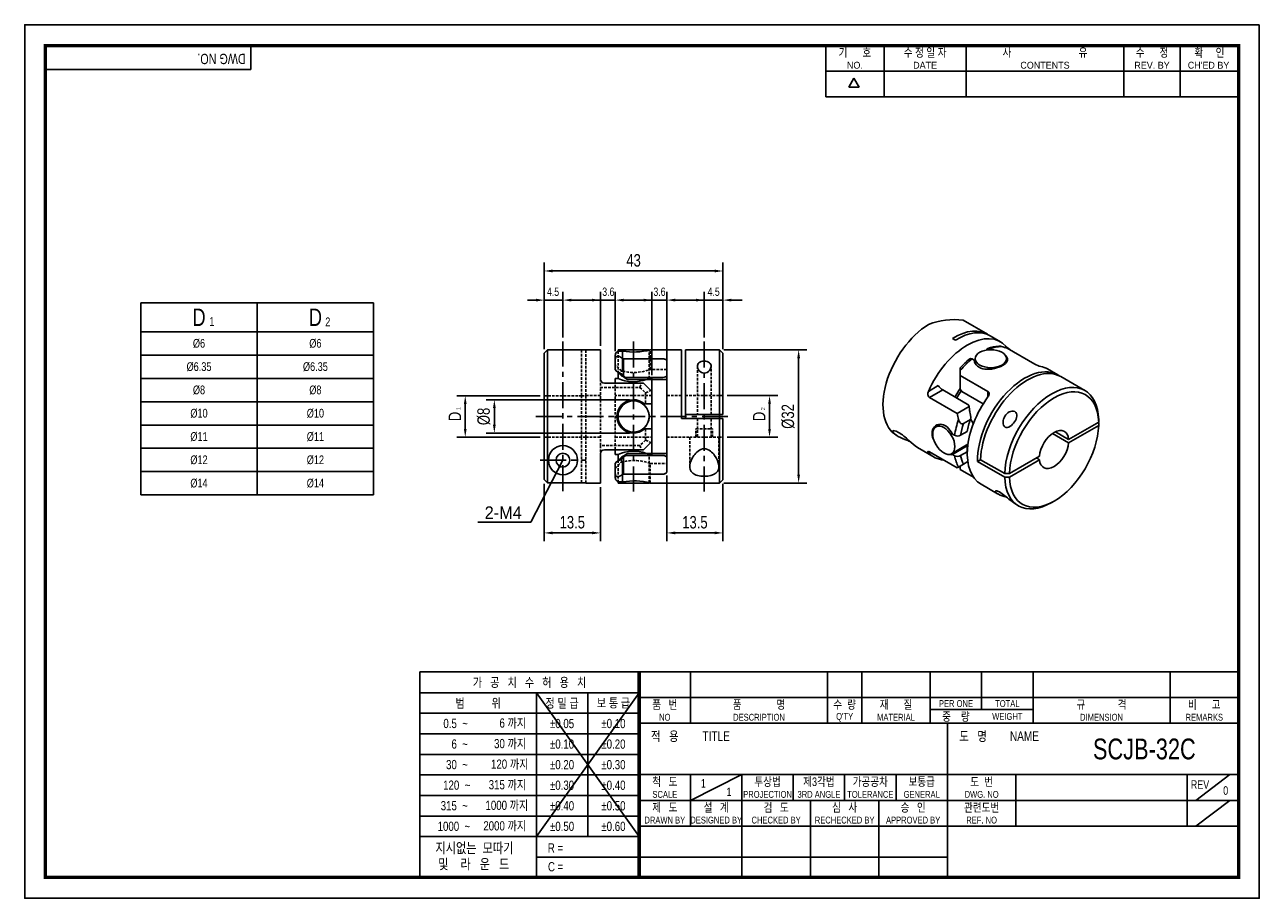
# Model space of a CAD drawing. Header units: millimetres. Extents: x 0 to 297, y 0 to 210.
import ezdxf
from ezdxf.enums import TextEntityAlignment as Align

# ---------------------------------------------------------------- set-up
doc = ezdxf.new("R2010")
doc.units = ezdxf.units.MM
doc.header["$LTSCALE"] = 5
for name, pattern in [('CENTER', [2, 1.25, -0.25, 0.25, -0.25]), ('CENTER2', [1.125, 0.75, -0.125, 0.125, -0.125]), ('DASHED', [0.75, 0.5, -0.25]), ('HIDDEN', [0.375, 0.25, -0.125]), ('HIDDEN2', [0.1875, 0.125, -0.0625]), ('PHANTOM2', [1.25, 0.625, -0.125, 0.125, -0.125, 0.125, -0.125])]:
    doc.linetypes.add(name, pattern=pattern)
doc.layers.get('0').update_dxf_attribs({"linetype": 'CONTINUOUS'})
doc.layers.get('Defpoints').update_dxf_attribs({"linetype": 'CONTINUOUS'})
for name, color, linetype in [('BM', 2, 'CONTINUOUS'), ('C', 1, 'CENTER2'), ('CT', 1, 'CENTER'), ('D', 7, 'CONTINUOUS'), ('DIM', 7, 'CONTINUOUS'), ('H', 3, 'HIDDEN'), ('HD', 4, 'DASHED'), ('P', 4, 'PHANTOM2')]:
    doc.layers.add(name, color=color, linetype=linetype)
doc.styles.get("Standard").update_dxf_attribs({"font": 'Gulim.ttf', "width": 0.8, "height": 3})
doc.dimstyles.new('LIM', dxfattribs={"dimtxt": 2, "dimasz": 2, "dimexe": 2, "dimexo": 1, "dimgap": 1, "dimtad": 1, "dimdec": 3, "dimzin": 9, "dimdsep": 46, "dimtxsty": 'Standard', "dimcen": 3, "dimclrd": 1, "dimclre": 1, "dimadec": 0, "dimazin": 0, "dimtfac": 1, "dimtdec": 3, "dimtmove": 0, "dimatfit": 3, "dimfxl": 0, "dimtolj": 1, "dimtzin": 0, "dimarcsym": 0})

# ---------------------------------------------------------------- blocks, each defined once
blk = doc.blocks.new('*D164')
at = {"layer": 'Defpoints', "color": 0}
for p in [(146.48, 119.83), (112.98, 111.83), (146.48, 111.83)]:
    blk.add_point(p, dxfattribs=at)
at = {"layer": 'DIM', "color": 1, "lineweight": -2}
for p, q in [((145.48, 119.83), (110.98, 119.83)), ((112.98, 117.83), (112.98, 113.83)), ((145.48, 111.83), (110.98, 111.83))]:
    blk.add_line(p, q, dxfattribs=at)
at = {"layer": 'DIM', "color": 1}
for points in [[(112.65, 117.83), (113.31, 117.83), (112.98, 119.83)], [(112.65, 113.83), (113.31, 113.83), (112.98, 111.83)]]:
    blk.add_solid(points, dxfattribs=at)
at = {"layer": 'DIM', "color": 0, "insert": (110.44, 115.83), "char_height": 3, "attachment_point": 5, "rotation": 90}
blk.add_mtext('\\A1;%%C8', dxfattribs=at)
blk = doc.blocks.new('*D165')
at = {"layer": 'Defpoints', "color": 0}
for p in [(167.98, 150.8), (124.98, 131.02), (167.98, 131.03)]:
    blk.add_point(p, dxfattribs=at)
at = {"layer": 'DIM', "color": 1, "lineweight": -2}
for p, q in [((124.98, 132.02), (124.98, 152.8)), ((167.98, 132.03), (167.98, 152.8)), ((126.98, 150.8), (165.98, 150.8))]:
    blk.add_line(p, q, dxfattribs=at)
at = {"layer": 'DIM', "color": 1}
for points in [[(126.98, 151.13), (126.98, 150.46), (124.98, 150.8)], [(165.98, 151.13), (165.98, 150.46), (167.98, 150.8)]]:
    blk.add_solid(points, dxfattribs=at)
at = {"layer": 'DIM', "color": 0, "insert": (146.48, 153.34), "char_height": 3, "attachment_point": 5}
blk.add_mtext('\\A1;43', dxfattribs=at)
blk = doc.blocks.new('*D166')
at = {"layer": 'Defpoints', "color": 0}
for p in [(124.98, 100.63), (138.48, 99.83), (138.48, 87.83)]:
    blk.add_point(p, dxfattribs=at)
at = {"layer": 'DIM', "color": 1, "lineweight": -2}
for p, q in [((124.98, 99.63), (124.98, 85.83)), ((138.48, 98.83), (138.48, 85.83)), ((126.98, 87.83), (136.48, 87.83))]:
    blk.add_line(p, q, dxfattribs=at)
at = {"layer": 'DIM', "color": 1}
for points in [[(126.98, 88.17), (126.98, 87.5), (124.98, 87.83)], [(136.48, 88.17), (136.48, 87.5), (138.48, 87.83)]]:
    blk.add_solid(points, dxfattribs=at)
at = {"layer": 'DIM', "color": 0, "insert": (131.73, 90.38), "char_height": 3, "attachment_point": 5}
blk.add_mtext('\\A1;13.5', dxfattribs=at)
blk = doc.blocks.new('*D167')
at = {"layer": 'Defpoints', "color": 0}
for p in [(124.98, 120.8), (105.98, 110.85), (124.98, 110.85)]:
    blk.add_point(p, dxfattribs=at)
at = {"layer": 'DIM', "color": 1, "lineweight": -2}
for p, q in [((123.98, 120.8), (103.98, 120.8)), ((105.98, 118.8), (105.98, 112.85)), ((123.98, 110.85), (103.98, 110.85))]:
    blk.add_line(p, q, dxfattribs=at)
at = {"layer": 'DIM', "color": 1}
for points in [[(105.65, 118.8), (106.31, 118.8), (105.98, 120.8)], [(105.65, 112.85), (106.31, 112.85), (105.98, 110.85)]]:
    blk.add_solid(points, dxfattribs=at)
at = {"layer": 'DIM', "color": 0, "insert": (103.48, 115.83), "char_height": 3, "attachment_point": 5, "rotation": 90}
blk.add_mtext('\\A1;D', dxfattribs=at)
blk = doc.blocks.new('*D168')
at = {"layer": 'Defpoints', "color": 0}
for p in [(154.48, 102.6), (167.98, 100.63), (167.98, 87.83)]:
    blk.add_point(p, dxfattribs=at)
at = {"layer": 'DIM', "color": 1, "lineweight": -2}
for p, q in [((154.48, 101.6), (154.48, 85.83)), ((167.98, 99.63), (167.98, 85.83)), ((156.48, 87.83), (165.98, 87.83))]:
    blk.add_line(p, q, dxfattribs=at)
at = {"layer": 'DIM', "color": 1}
for points in [[(156.48, 88.17), (156.48, 87.5), (154.48, 87.83)], [(165.98, 88.17), (165.98, 87.5), (167.98, 87.83)]]:
    blk.add_solid(points, dxfattribs=at)
at = {"layer": 'DIM', "color": 0, "insert": (161.23, 90.38), "char_height": 3, "attachment_point": 5}
blk.add_mtext('\\A1;13.5', dxfattribs=at)
blk = doc.blocks.new('*D169')
at = {"layer": 'Defpoints', "color": 0}
for p in [(167.18, 131.83), (167.18, 99.83), (186.18, 99.83)]:
    blk.add_point(p, dxfattribs=at)
at = {"layer": 'DIM', "color": 1, "lineweight": -2}
for p, q in [((168.18, 131.83), (188.18, 131.83)), ((186.18, 129.83), (186.18, 101.83)), ((168.18, 99.83), (188.18, 99.83))]:
    blk.add_line(p, q, dxfattribs=at)
at = {"layer": 'DIM', "color": 1}
for points in [[(185.85, 129.83), (186.51, 129.83), (186.18, 131.83)], [(185.85, 101.83), (186.51, 101.83), (186.18, 99.83)]]:
    blk.add_solid(points, dxfattribs=at)
at = {"layer": 'DIM', "color": 0, "insert": (183.64, 115.83), "char_height": 3, "attachment_point": 5, "rotation": 90}
blk.add_mtext('\\A1;%%C32', dxfattribs=at)
blk = doc.blocks.new('*D170')
at = {"layer": 'Defpoints', "color": 0}
for p in [(167.98, 120.83), (167.98, 110.83), (179.18, 110.83)]:
    blk.add_point(p, dxfattribs=at)
at = {"layer": 'DIM', "color": 1, "lineweight": -2}
for p, q in [((168.98, 120.83), (181.18, 120.83)), ((179.18, 118.83), (179.18, 112.83)), ((168.98, 110.83), (181.18, 110.83))]:
    blk.add_line(p, q, dxfattribs=at)
at = {"layer": 'DIM', "color": 1}
for points in [[(178.85, 118.83), (179.51, 118.83), (179.18, 120.83)], [(178.85, 112.83), (179.51, 112.83), (179.18, 110.83)]]:
    blk.add_solid(points, dxfattribs=at)
at = {"layer": 'DIM', "color": 0, "insert": (176.68, 115.83), "char_height": 3, "attachment_point": 5, "rotation": 90}
blk.add_mtext('\\A1;D', dxfattribs=at)

msp = doc.modelspace()

# ---------------------------------------------------------------- linework, layer by layer
for p, q in [((54.437, 199.2323), (54.437, 205)), ((192.7139, 192.6407), (192.7139, 205)), ((206.7211, 192.6407), (206.7211, 205)), ((226.4959, 192.6407), (226.4959, 205)), ((264.3976, 192.6407), (264.3976, 205)), ((277.9928, 192.6407), (277.9928, 205)), ((54.437, 199.2323), (5, 199.2323)), ((192.7139, 198.8204), (291.588, 198.8204)), ((198.2565, 194.9765), (199.4924, 197.1172)), ((200.7283, 194.9765), (199.4924, 197.1172)), ((200.7283, 194.9765), (198.2565, 194.9765)), ((192.7139, 192.6407), (291.588, 192.6407)), ((27.9321, 143.1728), (27.9321, 96.9728)), ((27.9321, 143.1728), (83.9321, 143.1728)), ((83.9321, 143.1728), (83.9321, 96.9728)), ((27.9321, 96.9728), (83.9321, 96.9728)), ((95.0758, 54.437), (95.0758, 5)), ((147.8086, 54.437), (95.0758, 54.437)), ((292, 54.437), (147.8086, 54.437)), ((147.8086, 54.437), (147.8086, 5)), ((160.1679, 54.437), (160.1679, 42.0778)), ((193.1259, 54.437), (193.1259, 42.0778)), ((201.3654, 54.437), (201.3654, 42.0778)), ((217.8444, 54.437), (217.8444, 42.0778)), ((230.2037, 54.437), (230.2037, 45.3736)), ((242.563, 54.437), (242.563, 42.0778)), ((275.521, 54.437), (275.521, 42.0778)), ((147.8086, 49.4295), (95.0758, 49.4295)), ((147.8086, 49.4295), (123.0901, 14.8235)), ((123.0901, 49.4295), (147.8086, 14.8235)), ((123.0901, 49.4295), (123.0901, 5)), ((135.4493, 49.4295), (135.4493, 14.8235)), ((147.8086, 48.2574), (292, 48.2574)), ((217.8444, 45.3736), (242.563, 45.3736)), ((147.8086, 44.4858), (95.0758, 44.4858)), ((147.8086, 42.0778), (292, 42.0778)), ((221.9642, 5), (221.9642, 42.0778)), ((147.8086, 39.5421), (95.0758, 39.5421)), ((147.8086, 34.5984), (95.0758, 34.5984)), ((147.8086, 29.7185), (292, 29.7185)), ((160.1679, 23.5389), (172.5271, 29.7185)), ((160.1679, 29.7185), (160.1679, 17.3593)), ((172.5271, 29.7185), (172.5271, 5)), ((184.8864, 29.7185), (184.8864, 23.5389)), ((197.2457, 29.7185), (197.2457, 23.5389)), ((209.6049, 29.7185), (209.6049, 23.5389)), ((238.4432, 29.7185), (238.4432, 17.3593)), ((279.6407, 29.7185), (279.6407, 17.3593)), ((281.7006, 23.5389), (289.9401, 29.7185)), ((147.8086, 29.6547), (95.0758, 29.6547)), ((147.8086, 24.711), (95.0758, 24.711)), ((147.8086, 23.5389), (221.9642, 23.5389)), ((189.0061, 23.5389), (189.0061, 5)), ((205.4852, 23.5389), (205.4852, 5)), ((221.9642, 23.5389), (292, 23.5389)), ((281.7006, 17.3593), (289.9401, 23.5389)), ((147.8086, 19.7673), (95.0758, 19.7673)), ((147.8086, 17.3593), (292, 17.3593)), ((147.8086, 14.8235), (95.0758, 14.8235)), ((147.8086, 9.8798), (123.0901, 9.8798)), ((147.8086, 9.8798), (221.9642, 9.8798))]:
    msp.add_line(p, q)
at = {"color": 4}
for p, q in [((55.9321, 143.1728), (55.9321, 96.9728)), ((27.9321, 136.1728), (83.9321, 136.1728))]:
    msp.add_line(p, q, dxfattribs=at)
at = {"color": 1}
for p, q in [((27.9321, 130.5728), (83.9321, 130.5728)), ((27.9321, 124.9728), (83.9321, 124.9728)), ((27.9321, 119.3728), (83.9321, 119.3728)), ((27.9321, 113.7728), (83.9321, 113.7728)), ((27.9321, 108.1728), (83.9321, 108.1728)), ((27.9321, 102.5728), (83.9321, 102.5728))]:
    msp.add_line(p, q, dxfattribs=at)
msp.add_lwpolyline([(297, 210), (0, 210), (0, 0), (297, 0)], close=True)
msp.add_lwpolyline([(292, 205, 0.8, 0.8, 0), (5, 205, 0.8, 0.8, 0), (5, 5, 0.8, 0.8, 0), (292, 5, 0.8, 0.8, 0)], format="xyseb", close=True)
at = {"const_width": 0.824}
msp.add_lwpolyline([(147.8086, 5), (147.8086, 54.437)], dxfattribs=at)
at = {"layer": 'BM', "linetype": 'Continuous'}
for p, q in [((231.5758, 135.6094), (225.7775, 138.957)), ((223.9293, 134.1982), (223.2222, 134.6064)), ((234.7577, 133.7723), (232.2829, 135.2011)), ((124.9797, 131.0185), (125.7797, 131.8189)), ((124.9797, 100.635), (124.9797, 131.0185)), ((133.9797, 131.8268), (125.7797, 131.8268)), ((125.7855, 131.8189), (125.7797, 131.8268)), ((125.7797, 131.8189), (125.7797, 99.8346)), ((125.7855, 131.8189), (125.7797, 131.8189)), ((133.9797, 131.8268), (133.9797, 131.8189)), ((134.9797, 131.8189), (133.9797, 131.8189)), ((138.4797, 131.8268), (134.9797, 131.8268)), ((134.9797, 131.8189), (134.9797, 131.8268)), ((138.4797, 124.8268), (138.4797, 131.8268)), ((142.7297, 131.8268), (150.2297, 131.8268)), ((142.7297, 131.8268), (142.7297, 131.4784)), ((143.0797, 131.543), (143.8339, 131.543)), ((150.2297, 131.7662), (150.2297, 131.8268)), ((157.9797, 131.8268), (150.4741, 131.8268)), ((157.9797, 131.8268), (157.9797, 115.3268)), ((167.1797, 131.8268), (158.9797, 131.8268)), ((158.9797, 116.3268), (158.9797, 131.8268)), ((167.1797, 116.3268), (167.1797, 131.8268)), ((167.9797, 131.0268), (167.1797, 131.8268)), ((167.9797, 131.0268), (167.9797, 116.3268)), ((232.5071, 131.8782), (232.1318, 132.0949)), ((235.698, 132.426), (236.1119, 132.6649)), ((236.3744, 132.2094), (243.0212, 128.3718)), ((142.0797, 129.5745), (142.0797, 130.5237)), ((142.0797, 127.1489), (142.0797, 129.5745)), ((153.4797, 129.6832), (144.0797, 129.6832)), ((144.0797, 129.6832), (144.0797, 125.6336)), ((154.4797, 129.0555), (154.4797, 102.598)), ((227.8891, 129.6454), (228.4224, 129.3375)), ((228.6646, 129.7138), (228.6646, 128.5939)), ((236.1646, 128.8572), (236.1646, 129.7138)), ((142.0797, 127.1489), (142.3292, 126.7265)), ((142.0797, 123.8268), (142.0797, 124.9768)), ((142.732, 124.9768), (142.0797, 124.9768)), ((142.3292, 126.7265), (143.5797, 125.5961)), ((142.7297, 126.3645), (142.7297, 124.9758)), ((144.0797, 125.6336), (144.5592, 125.2076)), ((144.5592, 125.2076), (153.4797, 125.2076)), ((144.5592, 125.2076), (144.9747, 124.7192)), ((225.0607, 126.9275), (225.0607, 127.5214)), ((225.0607, 126.9275), (225.0607, 125.6774)), ((231.7075, 121.8399), (225.0607, 125.6774)), ((225.0607, 125.6774), (225.0607, 122.3709)), ((248.5463, 125.8114), (246.0715, 127.2403)), ((255.0517, 122.0555), (249.2534, 125.4032)), ((148.8797, 123.8268), (139.4797, 123.8268)), ((154.4797, 124.7192), (144.9747, 124.7192)), ((149.8797, 122.8268), (148.8797, 123.8268)), ((149.8797, 122.8268), (150.8797, 121.8268)), ((150.8797, 121.8348), (150.8797, 124.7287)), ((150.8797, 121.8268), (150.8797, 118.8268)), ((217.4036, 121.8637), (219.781, 123.2363)), ((220.8316, 122.2099), (217.6669, 120.3827)), ((227.1393, 118.5681), (220.8316, 122.2099)), ((225.0607, 122.3709), (225.3998, 121.8273)), ((225.3998, 121.8273), (230.5826, 118.835)), ((231.7075, 120.5109), (231.7075, 121.8399)), ((149.1254, 118.8268), (149.8797, 118.8268)), ((150.8797, 118.8268), (149.8797, 118.8268)), ((150.8797, 112.8268), (150.8797, 118.8268)), ((206.4638, 119.2218), (206.4638, 118.5686)), ((224.3137, 116.5452), (217.6669, 120.3827)), ((158.9797, 116.3268), (167.1797, 116.3268)), ((158.9797, 116.3268), (158.9797, 115.3268)), ((167.9797, 116.3268), (167.1797, 116.3268)), ((224.3137, 116.5452), (227.1772, 118.1984)), ((227.1772, 118.1984), (227.1393, 118.5681)), ((227.1602, 118.3849), (227.1393, 118.5681)), ((227.2593, 117.6456), (227.1613, 118.385)), ((227.5572, 116.1366), (227.6422, 115.6083)), ((157.9797, 115.3268), (167.1797, 115.3268)), ((167.1797, 115.3268), (167.1797, 99.8268)), ((167.1797, 115.3268), (167.9797, 115.3268)), ((167.9797, 100.6268), (167.9797, 115.3268)), ((220.1957, 113.9254), (219.2259, 113.3655)), ((227.5199, 115.1303), (225.8048, 114.1401)), ((227.5199, 115.1303), (227.6422, 115.6083)), ((258.3596, 114.4828), (251.1352, 110.3118)), ((258.3596, 113.6663), (251.1352, 109.4953)), ((258.0338, 114.2947), (258.3558, 114.322)), ((258.3558, 114.322), (258.3599, 114.3197)), ((258.3596, 114.4828), (258.3599, 115.1362)), ((258.3596, 113.6663), (258.3599, 114.3197)), ((149.8797, 112.8268), (149.1254, 112.8268)), ((149.8797, 112.8268), (150.8797, 112.8268)), ((150.8797, 112.8268), (150.8797, 109.8268)), ((209.7775, 111.2442), (209.9868, 111.1233)), ((223.1724, 111.6031), (223.7057, 111.2952)), ((225.1336, 111.3031), (226.717, 112.2173)), ((251.1352, 109.4953), (247.2638, 111.7304)), ((251.1352, 110.3118), (247.9709, 112.1387)), ((139.4797, 107.8268), (148.8797, 107.8268)), ((142.0797, 106.6768), (142.0797, 107.8268)), ((144.9747, 106.9343), (144.5592, 106.4459)), ((144.9747, 106.9343), (154.4797, 106.9343)), ((148.8797, 107.8268), (149.8797, 108.8268)), ((150.8797, 109.8268), (149.8797, 108.8268)), ((150.8797, 106.923), (150.8797, 109.8268)), ((214.7991, 108.345), (218.7577, 106.0594)), ((217.6669, 107.3188), (217.4036, 107.1668)), ((217.6669, 107.3188), (224.3137, 103.4812)), ((222.9759, 106.8703), (226.9196, 109.1472)), ((226.5718, 108.6668), (223.1724, 106.7041)), ((225.1336, 106.4041), (226.717, 107.3183)), ((226.5718, 108.6668), (226.7516, 108.563)), ((138.4797, 106.8268), (138.4797, 99.8268)), ((142.0797, 106.6768), (142.7349, 106.6768)), ((142.3292, 104.9271), (142.0797, 104.5046)), ((142.0797, 102.079), (142.0797, 104.5046)), ((143.5797, 106.0574), (142.3292, 104.9271)), ((142.7297, 106.679), (142.7297, 105.2891)), ((144.5592, 106.4459), (144.0797, 106.0199)), ((144.0797, 106.0199), (144.0797, 101.9704)), ((153.4797, 106.4459), (144.5592, 106.4459)), ((223.7057, 106.3962), (223.1724, 106.7041)), ((225.8048, 104.3421), (224.6453, 103.6727)), ((225.8048, 104.3421), (226.8857, 104.9662)), ((229.2381, 105.018), (229.9452, 105.4262)), ((229.2381, 105.018), (235.7435, 101.2621)), ((229.9452, 105.4262), (235.7435, 102.0786)), ((244.0996, 106.2498), (236.8752, 102.0788)), ((236.8752, 101.2623), (244.0996, 105.4333)), ((243.3925, 105.8415), (244.0996, 105.4333)), ((142.0797, 101.1298), (142.0797, 102.079)), ((153.4797, 101.9704), (144.0797, 101.9704)), ((224.3137, 103.4812), (224.6453, 103.6727)), ((225.0607, 103.9125), (225.0607, 103.05)), ((228.2735, 101.1951), (225.0607, 103.05)), ((236.8752, 102.0788), (235.7435, 102.0786)), ((235.7435, 101.2621), (236.8752, 101.2623)), ((125.7797, 99.8346), (124.9797, 100.635)), ((134.9797, 99.8346), (125.7797, 99.8346)), ((134.9797, 99.8268), (134.9797, 99.8346)), ((134.9797, 99.8268), (138.4797, 99.8268)), ((142.7297, 100.1785), (142.7297, 99.8268)), ((142.7297, 99.8268), (150.2297, 99.8268)), ((143.0797, 100.1105), (143.8339, 100.1105)), ((150.2297, 99.8268), (150.2297, 99.8873)), ((150.4772, 99.8268), (167.1797, 99.8268)), ((167.1797, 99.8268), (167.9797, 100.6268)), ((230.0715, 99.5275), (234.0301, 97.242)), ((247.0517, 95.1352), (247.6174, 95.4618)), ((238.8424, 94.4636), (239.0517, 94.3427))]:
    msp.add_line(p, q, dxfattribs=at)
at = {"layer": 'BM', "linetype": 'HIDDEN2'}
for p, q in [((144.0797, 129.6832), (153.4797, 129.6832)), ((138.4797, 124.8268), (138.4797, 122.8213)), ((144.5592, 125.2076), (144.9747, 124.7193)), ((161.4797, 112.8268), (165.4797, 112.8268)), ((138.4797, 108.8322), (138.4797, 106.8268)), ((144.9747, 106.9343), (144.5592, 106.4459))]:
    msp.add_line(p, q, dxfattribs=at)
msp.add_circle((146.4797, 115.8268), 3.75, dxfattribs=at)
at = {"layer": 'BM', "linetype": 'Continuous'}
for centre, radius in [((146.4797, 115.8268), 3.75), ((129.4797, 105.3268), 3.5), ((129.4797, 105.3268), 1.65)]:
    msp.add_circle(centre, radius, dxfattribs=at)
at = {"layer": 'BM'}
msp.add_arc((223.4997, 122.6393), 16.4759, 82.053327, 111.639514, dxfattribs=at)
at = {"layer": 'BM', "linetype": 'Continuous'}
for centre, radius, start, end in [((143.089, 130.5336), 1.0094, 90.530488, 180.564448), ((146.4923, 147.2471), 15.9275, 260.392077, 284.497884), ((234.9008, 123.3752), 9.3601, 93.503165, 110.036132), ((240.1531, 136.2992), 5.4351, 221.965087, 237.873296), ((136.0797, 115.8268), 16, 60, 64.05552), ((240.6263, 113.189), 21.1574, 128.862713, 137.368199), ((245.5622, 133.1763), 5.4351, 242.126704, 258.034913), ((139.4797, 124.8268), 1, 180, 270), ((136.7426, 115.8299), 12.2452, 53.188789, 62.85619), ((146.4797, 133.2718), 9.1033, 245.673297, 289.757365), ((137.7136, 114.7161), 12.3607, 54.024919, 61.668355), ((146.4797, 115.8268), 4, 48.590378, 311.409622), ((145.6721, 115.8268), 21.5076, 358.667892, 1.332108), ((248.9872, 120.7773), 21.962, 186.74343, 193.612823), ((247.2993, 120.8139), 20.2887, 188.946943, 193.32891), ((224.412, 112.6907), 1.5641, 243.156655, 297.475519), ((139.4797, 106.8268), 1, 90, 180), ((146.4797, 98.3817), 9.1033, 70.256642, 114.326694), ((137.7153, 116.9346), 12.3574, 298.331091, 305.976468), ((400.5495, 103.1159), 173.8832, 178.204858, 178.615152), ((136.7425, 115.8238), 12.2455, 297.143804, 306.81103), ((224.412, 107.7882), 1.5609, 243.097741, 297.534433), ((143.089, 101.1199), 1.0094, 179.435792, 269.469272), ((136.0797, 115.8268), 16, 295.94448, 300), ((146.4923, 84.4065), 15.9275, 75.502059, 99.607977)]:
    msp.add_arc(centre, radius, start, end, dxfattribs=at)
for centre, major_axis, ratio, start_param, end_param in [((217.7775, 125.1006), (8, 13.8564), 0.57735027, 0.81665325, 3.14159265), ((223.5758, 121.753), (-8, -13.8564), 0.57735027, 3.09738408, 3.95824591), ((226.7577, 119.9159), (-8, -13.8564), 0.57735027, 2.95360091, 4.90038073), ((224.2829, 121.3447), (-8, -13.8564), 0.57735027, 3.14159265, 3.95824591), ((230.0104, 118.0379), (8, 13.8564), 0.57735027, 0.33258157, 0.59678178), ((225.0607, 120.8956), (22.6274, 0), 0.57735027, 1.04719755, 1.11797973), ((230.0104, 118.0379), (8, 13.8564), 0.57735027, 0.97401455, 1.23821476), ((240.5463, 111.955), (-8, -13.8564), 0.57735027, 3.09738408, 5.52904223), ((238.0715, 113.3839), (-8, -13.8564), 0.57735027, 3.14159265, 3.3295844), ((153.4797, 125.6933), (1, 0), 0.48570846, 4.71238898, 6.28318531), ((241.2534, 111.5468), (-8, -13.8564), 0.57735027, 3.14159265, 5.46653206), ((247.0517, 108.1991), (-8, -13.8564), 0.57735027, 2.38744958, 5.46653206), ((220.4882, 122.8281), (-0.7617, 0.7109), 0.27351648, 0.70211093, 2.27290725), ((226.7577, 119.9159), (2.5, 4.3301), 0.57735027, 1.28804271, 1.76803051), ((229.3033, 118.4462), (-4.575, -7.9241), 0.57735027, 4.59543222, 4.819506), ((247.6174, 107.8725), (-7.6, -13.1636), 0.57735027, 2.38909516, 5.46488647), ((238.0715, 113.3839), (8, 13.8564), 0.57735027, 1.38280458, 3.14159265), ((155.2795, 115.8268), (0, 5), 0.74375993, 4.61222156, 4.8125564), ((239.7685, 112.4041), (-11.3137, 19.5959), 0.57735027, 1.04719755, 1.11797973), ((234.8188, 115.2618), (-8, -13.8564), 0.57735027, 5.04497055, 5.30917076), ((235.5259, 114.8536), (-7.5, -12.9904), 0.57735027, 5.0862703, 5.29642922), ((235.5259, 114.8536), (-6.4069, -11.097), 0.57735027, 5.01047963, 5.26146945), ((247.6174, 107.8725), (7.6, 13.1636), 0.57735027, 2.38909516, 5.46488647), ((247.6174, 107.8725), (-2.5, -4.3301), 0.57735027, 2.45636191, 5.39761972), ((238.637, 113.0573), (19.6346, 2.9379), 0.65388929, 6.15439982, 6.21690999), ((226.7577, 119.9159), (8, 13.8564), 0.57735027, 2.95360091, 3.40339204), ((235.5259, 114.8536), (-6.4069, -11.097), 0.57735027, 5.73410484, 5.75380553), ((234.4652, 115.4659), (-5.6569, -9.798), 0.57735027, 5.76616223, 5.79891383), ((247.6174, 107.8725), (2.5, 4.3301), 0.57735027, 2.45636191, 5.39761972), ((153.4797, 105.9602), (-1, 0), 0.48570846, 3.14159265, 4.71238898), ((234.8188, 115.2618), (-8, -13.8564), 0.57735027, 5.68640353, 5.95060374), ((235.5259, 114.8536), (-7.5, -12.9904), 0.57735027, 5.69914506, 5.90930399), ((247.0517, 108.1991), (8, 13.8564), 0.57735027, 2.38744958, 3.92699082)]:
    msp.add_ellipse(centre, major_axis=major_axis, ratio=ratio, start_param=start_param, end_param=end_param, dxfattribs=at)
for centre, major_axis in [((232.4146, 129.7138), (-3.75, 0)), ((221.1009, 110.1179), (1.875, -3.2476))]:
    msp.add_ellipse(centre, major_axis=major_axis, ratio=0.57735027, dxfattribs=at)
for points, knots in [([(231.4333, 131.7951), (231.4418, 131.854), (231.4566, 131.9083), (231.5121, 132.0359), (231.5636, 132.0983), (231.694, 132.1782), (231.7716, 132.1954), (231.945, 132.1808), (232.0387, 132.1486), (232.1318, 132.0949)], [0.100387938, 0.100387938, 0.100387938, 0.100387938, 0.25, 0.25, 0.5, 0.5, 0.75, 0.75, 1, 1, 1, 1]), ([(234.3288, 132.7194), (234.3899, 132.7227), (234.4515, 132.7224), (234.6663, 132.7106), (234.8151, 132.6838), (234.9602, 132.643)], [0.649737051, 0.649737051, 0.649737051, 0.649737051, 0.75, 0.75, 1, 1, 1, 1]), ([(143.0797, 130.2143), (142.9671, 130.269), (142.848, 130.3042), (142.729, 130.3098), (142.6446, 130.3138), (142.5586, 130.3028), (142.4771, 130.2715), (142.4133, 130.2471), (142.3509, 130.2095), (142.2959, 130.1576), (142.2506, 130.115), (142.2094, 130.0616), (142.1765, 130.0003), (142.1435, 129.9389), (142.1181, 129.868), (142.1021, 129.7943), (142.0868, 129.7235), (142.0797, 129.6485), (142.0797, 129.5745)], [0, 0, 0, 0, 0.27700825, 0.27700825, 0.27700825, 0.47307559, 0.47307559, 0.47307559, 0.62645549, 0.62645549, 0.62645549, 0.7524849, 0.7524849, 0.7524849, 0.87900971, 0.87900971, 0.87900971, 1, 1, 1, 1]), ([(153.4797, 129.6832), (153.5803, 129.6832), (153.6823, 129.6741), (153.7769, 129.657), (153.8714, 129.6399), (153.961, 129.6143), (154.0399, 129.5826), (154.1226, 129.5494), (154.1955, 129.5087), (154.2554, 129.4635), (154.3229, 129.4126), (154.3756, 129.3549), (154.4123, 129.294), (154.4575, 129.2191), (154.4797, 129.1376), (154.4797, 129.0555)], [0, 0, 0, 0, 0.17642378, 0.17642378, 0.17642378, 0.35227127, 0.35227127, 0.35227127, 0.53630053, 0.53630053, 0.53630053, 0.74368931, 0.74368931, 0.74368931, 1, 1, 1, 1]), ([(163.4797, 126.2372), (162.9652, 126.2372), (162.5319, 126.5205), (161.9898, 127.1473), (161.8496, 127.4974), (161.8135, 128.1638), (161.9264, 128.4885), (162.4855, 128.9856), (162.965, 129.1546), (163.977, 129.1581), (164.4617, 128.9921), (165.0291, 128.4962), (165.1446, 128.1719), (165.1116, 127.5019), (164.9688, 127.1476), (164.4331, 126.5258), (163.9942, 126.2372), (163.4797, 126.2372)], [0, 0, 0, 0, 0.125, 0.125, 0.25, 0.25, 0.375, 0.375, 0.5, 0.5, 0.625, 0.625, 0.75, 0.75, 0.875, 0.875, 1, 1, 1, 1]), ([(227.8891, 129.6454), (227.7008, 129.7542), (227.5168, 129.7686), (227.3741, 129.6814), (227.3622, 129.673), (227.3508, 129.6637)], [0, 0, 0, 0, 0.5, 0.5, 0.547747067, 0.547747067, 0.547747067, 0.547747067]), ([(235.9648, 130.4012), (236.0372, 130.3302), (236.1013, 130.2585), (236.4259, 129.8345), (236.4848, 129.4665), (236.1673, 128.7524), (235.7893, 128.3965), (234.7005, 127.7673), (234.0052, 127.5006), (232.5103, 127.1709), (231.7198, 127.1146), (230.2968, 127.3032), (229.6495, 127.5587), (228.7431, 128.3151), (228.4702, 128.8199), (228.4224, 129.3375)], [0.22434228, 0.22434228, 0.22434228, 0.22434228, 0.25, 0.25, 0.375, 0.375, 0.5, 0.5, 0.625, 0.625, 0.75, 0.75, 0.875, 0.875, 1, 1, 1, 1]), ([(217.6669, 120.3827), (217.6157, 120.4123), (217.5688, 120.4493), (217.4832, 120.5376), (217.4444, 120.5894), (217.3459, 120.7575), (217.302, 120.8903), (217.2606, 121.1681), (217.2625, 121.3124), (217.306, 121.5972), (217.3463, 121.7333), (217.4036, 121.8637)], [0, 0, 0, 0, 0.125, 0.125, 0.25, 0.25, 0.5, 0.5, 0.75, 0.75, 1, 1, 1, 1]), ([(231.7075, 121.8399), (231.7587, 121.8103), (231.8032, 121.7746), (231.8799, 121.6915), (231.912, 121.6436), (231.9852, 121.49), (232.0053, 121.371), (231.9934, 121.124), (231.9622, 120.9966), (231.8603, 120.7455), (231.7917, 120.6257), (231.7075, 120.5109)], [0, 0, 0, 0, 0.125, 0.125, 0.25, 0.25, 0.5, 0.5, 0.75, 0.75, 1, 1, 1, 1]), ([(235.8441, 113.2495), (235.4803, 113.4596), (235.3441, 113.966), (235.3809, 114.9417), (235.5352, 115.4311), (236.0444, 116.2987), (236.4141, 116.6851), (237.2895, 117.1398), (237.8117, 117.1878), (238.531, 116.7797), (238.6935, 116.3422), (238.615, 115.4287), (238.4067, 114.9493), (237.8451, 114.105), (237.4876, 113.7259), (236.6919, 113.1962), (236.2079, 113.0395), (235.8441, 113.2495)], [0, 0, 0, 0, 0.125, 0.125, 0.25, 0.25, 0.375, 0.375, 0.5, 0.5, 0.625, 0.625, 0.75, 0.75, 0.875, 0.875, 1, 1, 1, 1]), ([(223.1724, 111.6031), (222.8374, 112.2849), (222.3882, 112.893), (221.3573, 113.7218), (220.7717, 113.9423), (219.6858, 113.9343), (219.1869, 113.7152), (218.4717, 112.9283), (218.2724, 112.3752), (218.2726, 111.1257), (218.478, 110.4273), (218.8718, 109.7), (218.9138, 109.6262), (218.9577, 109.553)], [0, 0, 0, 0, 0.125, 0.125, 0.25, 0.25, 0.375, 0.375, 0.5, 0.5, 0.625, 0.625, 0.639189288, 0.639189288, 0.639189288, 0.639189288]), ([(224.6453, 115.1036), (224.6825, 114.9576), (224.7335, 114.8157), (224.8717, 114.5427), (224.9583, 114.4136), (225.171, 114.2), (225.2974, 114.1175), (225.565, 114.0539), (225.6955, 114.077), (225.8048, 114.1401)], [0, 0, 0, 0, 0.25, 0.25, 0.5, 0.5, 0.75, 0.75, 1, 1, 1, 1]), ([(227.5537, 115.2631), (227.7702, 114.9303), (227.9521, 114.554), (228.1208, 114.0928), (228.1438, 114.027), (228.1659, 113.9606)], [0.0713070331, 0.0713070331, 0.0713070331, 0.0713070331, 0.125, 0.125, 0.1338554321, 0.1338554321, 0.1338554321, 0.1338554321]), ([(210.2203, 112.0009), (209.4312, 112.4565), (208.876, 112.5238), (208.7006, 112.1246), (209.0565, 111.7193), (210.2345, 110.9465), (211.0516, 110.5652), (212.3048, 110.0742), (212.6315, 109.9528), (212.9664, 109.8277)], [0, 0, 0, 0, 0.125, 0.125, 0.25, 0.25, 0.375, 0.375, 0.416564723, 0.416564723, 0.416564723, 0.416564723]), ([(214.8021, 108.3437), (214.7252, 108.3878), (214.6436, 108.4391), (214.0934, 108.8133), (213.4727, 109.3737), (212.3229, 110.4086), (211.9012, 110.7818), (211.0488, 111.4638), (210.6148, 111.7732), (210.2203, 112.0009)], [0.726829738, 0.726829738, 0.726829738, 0.726829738, 0.75, 0.75, 0.875, 0.875, 0.9375, 0.9375, 1, 1, 1, 1]), ([(163.4797, 101.4393), (164.5956, 101.4393), (165.643, 101.7016), (166.8632, 102.6737), (167.0476, 103.3613), (166.8682, 104.8479), (166.5271, 105.6624), (165.6963, 106.8265), (165.3652, 107.2052), (164.5412, 107.8348), (164.016, 108.0845), (162.9168, 108.077), (162.3953, 107.8215), (161.5773, 107.1878), (161.2503, 106.8107), (160.4279, 105.6518), (160.0873, 104.8373), (159.913, 103.35), (160.1053, 102.6645), (161.0119, 101.9451), (161.4189, 101.7556), (162.3728, 101.5041), (162.9217, 101.4393), (163.4797, 101.4393)], [0, 0, 0, 0, 0.125, 0.125, 0.25, 0.25, 0.375, 0.375, 0.4375, 0.4375, 0.5, 0.5, 0.5625, 0.5625, 0.625, 0.625, 0.75, 0.75, 0.875, 0.875, 0.9375, 0.9375, 1, 1, 1, 1]), ([(217.4036, 107.1668), (217.3462, 107.2311), (217.3061, 107.2868), (217.2627, 107.3789), (217.2605, 107.414), (217.3018, 107.452), (217.3445, 107.4545), (217.4774, 107.4172), (217.5642, 107.3781), (217.6669, 107.3188)], [0, 0, 0, 0, 0.25, 0.25, 0.5, 0.5, 0.75, 0.75, 1, 1, 1, 1]), ([(142.0797, 102.079), (142.0797, 102.0011), (142.0876, 101.9221), (142.1046, 101.848), (142.1217, 101.7735), (142.1487, 101.7023), (142.1832, 101.6411), (142.2156, 101.5836), (142.2553, 101.5335), (142.2988, 101.4932), (142.3553, 101.4406), (142.4196, 101.403), (142.4851, 101.379), (142.576, 101.3458), (142.6722, 101.3372), (142.7658, 101.3464), (142.8725, 101.3568), (142.9786, 101.3901), (143.0797, 101.4393)], [0, 0, 0, 0, 0.12754755, 0.12754755, 0.12754755, 0.25602772, 0.25602772, 0.25602772, 0.37626033, 0.37626033, 0.37626033, 0.53336151, 0.53336151, 0.53336151, 0.75180065, 0.75180065, 0.75180065, 1, 1, 1, 1]), ([(154.4797, 102.598), (154.4797, 102.5027), (154.4495, 102.408), (154.3882, 102.3232), (154.3413, 102.2583), (154.2748, 102.1976), (154.191, 102.1462), (154.1069, 102.0946), (154.0022, 102.0508), (153.8863, 102.0206), (153.7862, 101.9945), (153.6745, 101.9777), (153.5624, 101.9723), (153.535, 101.971), (153.5073, 101.9704), (153.4797, 101.9704)], [0, 0, 0, 0, 0.2983454, 0.2983454, 0.2983454, 0.52560179, 0.52560179, 0.52560179, 0.75497082, 0.75497082, 0.75497082, 0.95240949, 0.95240949, 0.95240949, 1, 1, 1, 1]), ([(238.8434, 94.4634), (238.297, 94.78), (237.6841, 95.2204), (236.6426, 96.052), (236.2344, 96.3958), (235.3813, 97.0902), (234.9137, 97.4529), (234.1393, 97.8972), (233.8693, 97.9585), (233.5637, 97.9325), (233.5065, 97.8586), (233.5202, 97.5916), (233.7775, 97.3533), (234.7289, 96.8938), (235.4003, 96.6682), (236.2254, 96.3992)], [0.272568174, 0.272568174, 0.272568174, 0.272568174, 0.375, 0.375, 0.4375, 0.4375, 0.5, 0.5, 0.5625, 0.5625, 0.625, 0.625, 0.75, 0.75, 0.860236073, 0.860236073, 0.860236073, 0.860236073])]:
    msp.add_open_spline(points, degree=3, knots=knots, dxfattribs=at)
for points in [[(226.5718, 108.6668), (226.4208, 108.6068), (226.2428, 108.5931), (226.0389, 108.6235)], [(222.2789, 106.7004), (222.6254, 106.6043), (222.9288, 106.6034), (223.1724, 106.7041)]]:
    msp.add_open_spline(points, degree=3, dxfattribs=at)
at = {"layer": 'C'}
msp.add_line((147.8086, 49.4295), (147.8086, 49.3961), dxfattribs=at)
at = {"layer": 'CT'}
for p, q in [((129.4797, 97.8346), (129.4797, 133.8268)), ((146.4797, 133.8268), (146.4797, 97.8268)), ((163.4797, 133.8268), (163.4797, 97.8268)), ((122.9797, 115.8268), (169.1797, 115.8268)), ((123.9797, 105.3268), (134.9797, 105.3268))]:
    msp.add_line(p, q, dxfattribs=at)
at = {"layer": 'DIM', "color": 1}
for p, q in [((124.9797, 132.0185), (124.9797, 145.7982)), ((129.4797, 134.8268), (129.4797, 145.7982)), ((138.4797, 132.8268), (138.4797, 145.7982)), ((142.0797, 131.5237), (142.0797, 145.7982)), ((150.8797, 125.7192), (150.8797, 145.7982)), ((154.4797, 125.7192), (154.4797, 145.7982)), ((163.4797, 134.8268), (163.4797, 145.7982)), ((167.9797, 132.0268), (167.9797, 145.7982)), ((122.9797, 143.7982), (120.9797, 143.7982)), ((124.9797, 143.7982), (129.4797, 143.7982)), ((131.4797, 143.7982), (139.6702, 143.7982)), ((136.4797, 143.7982), (134.4797, 143.7982)), ((138.4797, 143.7982), (142.0797, 143.7982)), ((144.0797, 143.7982), (152.2702, 143.7982)), ((148.8797, 143.7982), (146.8797, 143.7982)), ((150.8797, 143.7982), (154.4797, 143.7982)), ((156.4797, 143.7982), (164.6702, 143.7982)), ((161.4797, 143.7982), (159.4797, 143.7982)), ((163.4797, 143.7982), (167.9797, 143.7982)), ((169.9797, 143.7982), (172.6343, 143.7982))]:
    msp.add_line(p, q, dxfattribs=at)
for points in [[(122.9797, 144.1315), (122.9797, 143.4648), (124.9797, 143.7982)], [(131.4797, 144.1315), (131.4797, 143.4648), (129.4797, 143.7982)], [(136.4797, 144.1315), (136.4797, 143.4648), (138.4797, 143.7982)], [(144.0797, 144.1315), (144.0797, 143.4648), (142.0797, 143.7982)], [(148.8797, 144.1315), (148.8797, 143.4648), (150.8797, 143.7982)], [(156.4797, 144.1315), (156.4797, 143.4648), (154.4797, 143.7982)], [(161.4797, 144.1315), (161.4797, 143.4648), (163.4797, 143.7982)], [(169.9797, 144.1315), (169.9797, 143.4648), (167.9797, 143.7982)]]:
    msp.add_solid(points, dxfattribs=at)
at = {"layer": 'H'}
msp.add_line((147.8086, 49.3128), (147.8086, 49.2711), dxfattribs=at)
at = {"layer": 'HD', "linetype": 'HIDDEN2'}
for p, q in [((133.9797, 131.8189), (133.9797, 120.8017)), ((134.9797, 120.8017), (134.9797, 131.8189)), ((142.7297, 131.4784), (142.7297, 126.3645)), ((143.8339, 131.543), (143.8339, 126.7355)), ((143.8339, 126.7355), (143.8339, 131.543)), ((150.2297, 124.9746), (150.2297, 131.7662)), ((150.4797, 127.1388), (150.4797, 131.8268)), ((161.8297, 127.8974), (161.8297, 116.3268)), ((165.1297, 116.3268), (165.1297, 127.8983)), ((143.8339, 126.7355), (143.5797, 126.7355)), ((143.5797, 126.7355), (143.8339, 126.7355)), ((143.5797, 125.5961), (143.5797, 126.7355)), ((150.8797, 124.9768), (150.2245, 124.9768)), ((154.4797, 127.1405), (150.4751, 127.1405)), ((150.8797, 124.7287), (150.8797, 124.9768)), ((138.4797, 122.8213), (147.9847, 122.8213)), ((138.4797, 108.8322), (138.4797, 122.8213)), ((142.0797, 107.8268), (142.0797, 123.8268)), ((147.9847, 122.8213), (148.4002, 123.8268)), ((147.9847, 122.8213), (149.3797, 121.5328)), ((149.3797, 121.5328), (150.6302, 122.0762)), ((124.9797, 120.8017), (133.9797, 120.8017)), ((133.9797, 110.8518), (133.9797, 120.8017)), ((133.9797, 120.8017), (134.9797, 120.8017)), ((138.4797, 120.8268), (134.9797, 120.8268)), ((134.9797, 120.8017), (134.9797, 110.8518)), ((150.8797, 120.8268), (142.0797, 120.8268)), ((149.3797, 121.5328), (149.3797, 118.8268)), ((157.9797, 120.8268), (154.4797, 120.8268)), ((167.9797, 120.8268), (158.9797, 120.8268)), ((161.8297, 115.3268), (161.8297, 110.8268)), ((165.1297, 110.8268), (165.1297, 115.3268)), ((134.9797, 110.8518), (124.9797, 110.8518)), ((133.9797, 110.8518), (133.9797, 99.8346)), ((134.9797, 99.8346), (134.9797, 110.8518)), ((134.9797, 110.8268), (138.4797, 110.8268)), ((142.0797, 110.8268), (150.8797, 110.8268)), ((149.3797, 110.1207), (147.9847, 108.8322)), ((149.3797, 112.8268), (149.3797, 110.1207)), ((149.3797, 110.1207), (150.6302, 109.5773)), ((154.4797, 110.8268), (159.9797, 110.8268)), ((159.9797, 110.8268), (166.9797, 110.8268)), ((159.9797, 110.8268), (159.9797, 103.7577)), ((161.4797, 110.8268), (161.4797, 112.8268)), ((165.4797, 110.8268), (165.4797, 112.8268)), ((166.9797, 103.7588), (166.9797, 110.8268)), ((166.9797, 110.8268), (167.9797, 110.8268)), ((147.9847, 108.8322), (138.4797, 108.8322)), ((147.9847, 108.8322), (148.4002, 107.8268)), ((150.8797, 106.6768), (150.8797, 106.923)), ((142.7297, 105.2891), (142.7297, 100.1785)), ((143.5797, 104.9181), (143.5797, 106.0574)), ((143.8339, 104.9181), (143.5797, 104.9181)), ((143.8339, 104.9181), (143.8339, 100.1105)), ((143.8339, 100.1105), (143.8339, 104.9181)), ((150.2274, 106.6768), (150.8797, 106.6768)), ((150.2297, 99.8873), (150.2297, 106.6778)), ((150.4755, 104.5131), (154.4797, 104.5131)), ((150.4797, 99.8268), (150.4797, 104.5146))]:
    msp.add_line(p, q, dxfattribs=at)
for centre, radius, start, end in [((-231.6067, -235.1144), 521.2487, 43.963357, 44.200361), ((146.5058, 137.6201), 11.2078, 256.208097, 290.766557), ((146.4797, 133.2718), 9.1033, 289.757365, 294.326694), ((146.4797, 98.3817), 9.1033, 65.673297, 70.256642), ((-231.6047, 466.7659), 521.2458, 315.799638, 316.036644), ((146.5058, 94.0334), 11.2078, 69.233482, 103.79186)]:
    msp.add_arc(centre, radius, start, end, dxfattribs=at)
at = {"layer": 'P'}
msp.add_line((147.8086, 49.221), (147.8086, 49.1627), dxfattribs=at)

# ---------------------------------------------------------------- texts
for s, insert, char_height, width, attachment_point in [('D', (41.9321, 139.6728), 4.2, 28, 5), ('1', (44.4279, 139.6977), 2.1, 6.3, 1), ('D', (69.9321, 139.6728), 4.2, 28, 5), ('2', (72.2983, 139.6172), 2.1, 3.36, 1), ('%%c6', (41.9321, 133.3728), 2.1, 28, 5), ('%%c6', (69.9321, 133.3728), 2.1, 28, 5), ('%%c6.35', (41.9321, 127.7728), 2.1, 28, 5), ('%%c6.35', (69.9321, 127.7728), 2.1, 28, 5), ('%%c8', (41.9321, 122.1728), 2.1, 28, 5), ('%%c8', (69.9321, 122.1728), 2.1, 28, 5), ('%%c10', (41.9321, 116.5728), 2.1, 28, 5), ('%%c10', (69.9321, 116.5728), 2.1, 28, 5), ('%%c11', (41.9321, 110.9728), 2.1, 28, 5), ('%%c11', (69.9321, 110.9728), 2.1, 28, 5), ('%%c12', (41.9321, 105.3728), 2.1, 28, 5), ('%%c12', (69.9321, 105.3728), 2.1, 28, 5), ('%%c14', (41.9321, 99.7728), 2.1, 28, 5), ('%%c14', (69.9321, 99.7728), 2.1, 28, 5)]:
    msp.add_mtext(s, dxfattribs=dict(insert=insert, char_height=char_height, width=width, attachment_point=attachment_point))
at = {"layer": 'D', "width": 0.8}
for s, height, p in [('확     인', 2.05988, (284.9964, 203.3521)), ('기      호', 2.05988, (199.7175, 203.3521)), ('수 정 일 자', 2.05988, (216.6085, 203.3521)), ('사                           유', 2.059877, (245.4468, 203.3521)), ('수      정', 2.05988, (271.1952, 203.3521)), ('가   공   치   수   허   용   치', 2.224667, (121.4422, 51.9333)), ('범          위', 2.224667, (109.0829, 46.9576)), ('정 밀 급', 2.22467, (129.2697, 46.9576)), ('보 통 급', 2.22467, (141.629, 46.9576)), ('품   번', 2.05988, (153.9882, 46.6095)), ('품              명', 2.059877, (176.6469, 46.6095)), ('수  량', 2.05988, (197.2457, 46.6095)), ('재      질', 2.05988, (209.6049, 46.6095)), ('PER ONE', 1.6479, (224.0241, 46.8155)), ('TOTAL', 1.6479, (236.3833, 46.8155)), ('규             격', 2.059877, (259.042, 46.6095)), ('비      고', 2.05988, (283.7605, 46.6095)), ('NO', 1.6479, (153.9882, 43.5197)), ('DESCRIPTION', 1.647902, (176.6469, 43.5197)), ("Q'TY", 1.6479, (197.2457, 43.5197)), ('MATERIAL', 1.6479, (209.6049, 43.5197)), ('중    량', 2.05988, (224.0241, 43.7257)), ('WEIGHT', 1.6479, (236.3833, 43.7257)), ('DIMENSION', 1.6479, (259.042, 43.5197)), ('REMARKS', 1.6479, (283.7605, 43.5197)), ('%%p0.05', 2.22467, (129.2697, 42.0139)), ('%%p0.10', 2.22467, (141.629, 42.0139)), ('%%p0.10', 2.22467, (129.2697, 37.0702)), ('%%p0.20', 2.22467, (141.629, 37.0702)), ('적   용', 2.30706, (153.9882, 38.988)), ('TITLE', 2.30706, (166.3475, 38.988)), ('도   명', 2.30706, (228.1438, 38.988)), ('NAME', 2.30706, (240.5031, 38.988)), ('SCJB-32C', 5, (269.3414, 35.8982)), ('%%p0.20', 2.22467, (129.2697, 32.1265)), ('%%p0.30', 2.22467, (141.629, 32.1265)), ('%%p0.30', 2.22467, (129.2697, 27.1828)), ('%%p0.40', 2.22467, (141.629, 27.1828)), ('척   도', 2.05988, (153.9882, 28.0706)), ('1', 2.0599, (163.2577, 27.6586)), ('1', 2.0599, (169.4373, 25.5988)), ('투상법', 2.05988, (178.7068, 28.0706)), ('제3각법', 2.05988, (191.066, 28.0706)), ('가공공차', 2.05988, (203.4253, 28.0706)), ('보통급', 2.05988, (215.7845, 28.0706)), ('도  번', 2.05988, (230.2037, 28.0706)), ('REV', 2.05988, (282.7306, 27.3497)), ('0', 2.0599, (288.9102, 25.9078)), ('%%p0.40', 2.22467, (129.2697, 22.2391)), ('%%p0.50', 2.22467, (141.629, 22.2391)), ('SCALE', 1.6479, (153.9882, 24.9808)), ('PROJECTION', 1.6479, (178.7068, 24.9808)), ('3RD ANGLE', 1.6479, (191.066, 24.9808)), ('TOLERANCE', 1.6479, (203.4253, 24.9808)), ('GENERAL', 1.6479, (215.7845, 24.9808)), ('DWG. NO', 1.6479, (230.2037, 24.9808)), ('제   도', 2.05988, (153.9882, 21.891)), ('설   계', 2.05988, (166.3475, 21.891)), ('검   도', 2.05988, (180.7666, 21.891)), ('심   사', 2.05988, (197.2457, 21.891)), ('승   인', 2.05988, (213.7247, 21.891)), ('관련도번', 2.05988, (230.2037, 21.891)), ('%%p0.50', 2.22467, (129.2697, 17.2954)), ('%%p0.60', 2.22467, (141.629, 17.2954)), ('REF. NO', 1.6479, (230.2037, 18.8012))]:
    msp.add_text(s, height=height, dxfattribs=at).set_placement(p, align=Align.MIDDLE)
msp.add_text('DWG NO.', height=2.47185, rotation=180, dxfattribs=at).set_placement((53.1681, 203.0007))
at = {"layer": 'D'}
for s, p in [('NO.', (199.7175, 200.2623)), ('DATE', (216.6085, 200.2623)), ('CONTENTS', (245.4468, 200.2623)), ('REV. BY', (271.1952, 200.2623)), ("CH'ED BY", (284.7904, 200.2623))]:
    msp.add_text(s, height=1.6479, dxfattribs=at).set_placement(p, align=Align.MIDDLE)
at = {"layer": 'D', "width": 0.8}
for s, height, p in [('DRAWN BY', 1.6479, (153.9882, 17.9772)), ('DESIGNED BY', 1.647902, (166.3475, 17.9772)), ('CHECKED BY', 1.6479, (180.7666, 17.9772)), ('RECHECKED BY', 1.647902, (197.2457, 17.9772)), ('APPROVED BY', 1.647902, (213.7247, 17.9772))]:
    msp.add_text(s, height=height, dxfattribs=at).set_placement(p, align=Align.CENTER)
at = {"layer": 'D', "linetype": 'ByBlock', "width": 0.8}
for s, height, p in [('지시없는  모따기', 2.47185, (98.783, 10.8675)), ('및    라   운   드', 2.471852, (99.4623, 6.9968))]:
    msp.add_text(s, height=height, dxfattribs=at).set_placement(p)
at = {"layer": 'D', "width": 0.8}
for s, p in [('R = ', (125.8389, 10.9999)), ('C = ', (125.878, 6.4776))]:
    msp.add_text(s, height=2.22467, dxfattribs=at).set_placement(p)
at = {"layer": 'D', "char_height": 2.22467, "attachment_point": 6}
for s, insert, width in [('0.5  ~', (106.6111, 42.0139), 8.231062), ('6 까지', (120.6182, 42.0139), 9.803532), ('30 까지', (120.6182, 37.0702), 9.803491), ('6  ~', (106.6111, 37.0702), 8.231022), ('30  ~', (106.6111, 32.1265), 8.231022), ('120 까지', (121.1758, 32.1265), 12.652424), ('120  ~', (107.1976, 27.1828), 8.937991), ('315 까지', (120.6182, 27.1828), 12.097781), ('1000 까지', (121.1426, 22.2391), 13.382285), ('315  ~', (106.6111, 22.2391), 9.885083), ('1000  ~', (107.1704, 17.2954), 14.528725), ('2000 까지', (120.6182, 17.2954), 12.974319)]:
    msp.add_mtext(s, dxfattribs=dict(at, insert=insert, width=width))
at = {"layer": 'DIM'}
msp.add_text('2-M4', height=3, dxfattribs=at).set_placement((110.6561, 91.2069))
at = {"layer": 'DIM', "char_height": 2, "attachment_point": 5}
for s, insert in [('\\A1;4.5', (127.1015, 145.7982)), ('\\A1;3.6', (140.4033, 145.7982)), ('\\A1;3.6', (152.703, 145.7982)), ('\\A1;4.5', (165.7419, 145.7982))]:
    msp.add_mtext(s, dxfattribs=dict(at, insert=insert))
at = {"layer": 'DIM', "char_height": 1, "attachment_point": 1, "rotation": 90}
for s, insert, width in [('1', (103.8288, 117.3413), 12.5), ('2', (177.1056, 117.3246), 8.5)]:
    msp.add_mtext(s, dxfattribs=dict(at, insert=insert, width=width))

# ---------------------------------------------------------------- dimensions: what is measured, and where the dimension line sits
at = {"layer": 'DIM'}
for base, p1, p2, picture, middle in [((167.9797, 150.7982), (124.9797, 131.0185), (167.9797, 131.0268), '*D165', (146.4797, 153.3381)), ((167.9797, 87.8346), (154.4797, 102.598), (167.9797, 100.6268), '*D168', (161.2297, 90.3765)), ((138.4797, 87.8346), (124.9797, 100.635), (138.4797, 99.8268), '*D166', (131.7297, 90.3765))]:
    dim = msp.add_linear_dim(base=base, p1=p1, p2=p2, dimstyle='LIM', dxfattribs=at)
    dim.commit()
    dim.dimension.update_dxf_attribs({"geometry": picture, "text_midpoint": middle})
for base, p1, p2, text, picture, middle in [((186.1797, 99.8268), (167.1797, 131.8268), (167.1797, 99.8268), '%%C<>', '*D169', (183.6417, 115.8268)), ((105.9797, 110.8518), (124.9797, 120.8017), (124.9797, 110.8518), 'D', '*D167', (103.4777, 115.8268)), ((112.9797, 111.8268), (146.4797, 119.8268), (146.4797, 111.8268), '%%C<>', '*D164', (110.4417, 115.8268)), ((179.1797, 110.8268), (167.9797, 120.8268), (167.9797, 110.8268), 'D', '*D170', (176.6777, 115.8268))]:
    dim = msp.add_linear_dim(base=base, p1=p1, p2=p2, angle=90, text=text, dimstyle='LIM', dxfattribs=at)
    dim.commit()
    dim.dimension.update_dxf_attribs({"geometry": picture, "text_midpoint": middle})

# ---------------------------------------------------------------- leaders
msp.add_leader([(129.4797, 105.3268), (121.7621, 90.4031), (109.0073, 90.4031)], dimstyle='LIM', override={"dimgap": 1, "dimtad": 0}, dxfattribs=at)

doc.saveas('drawing.dxf')
